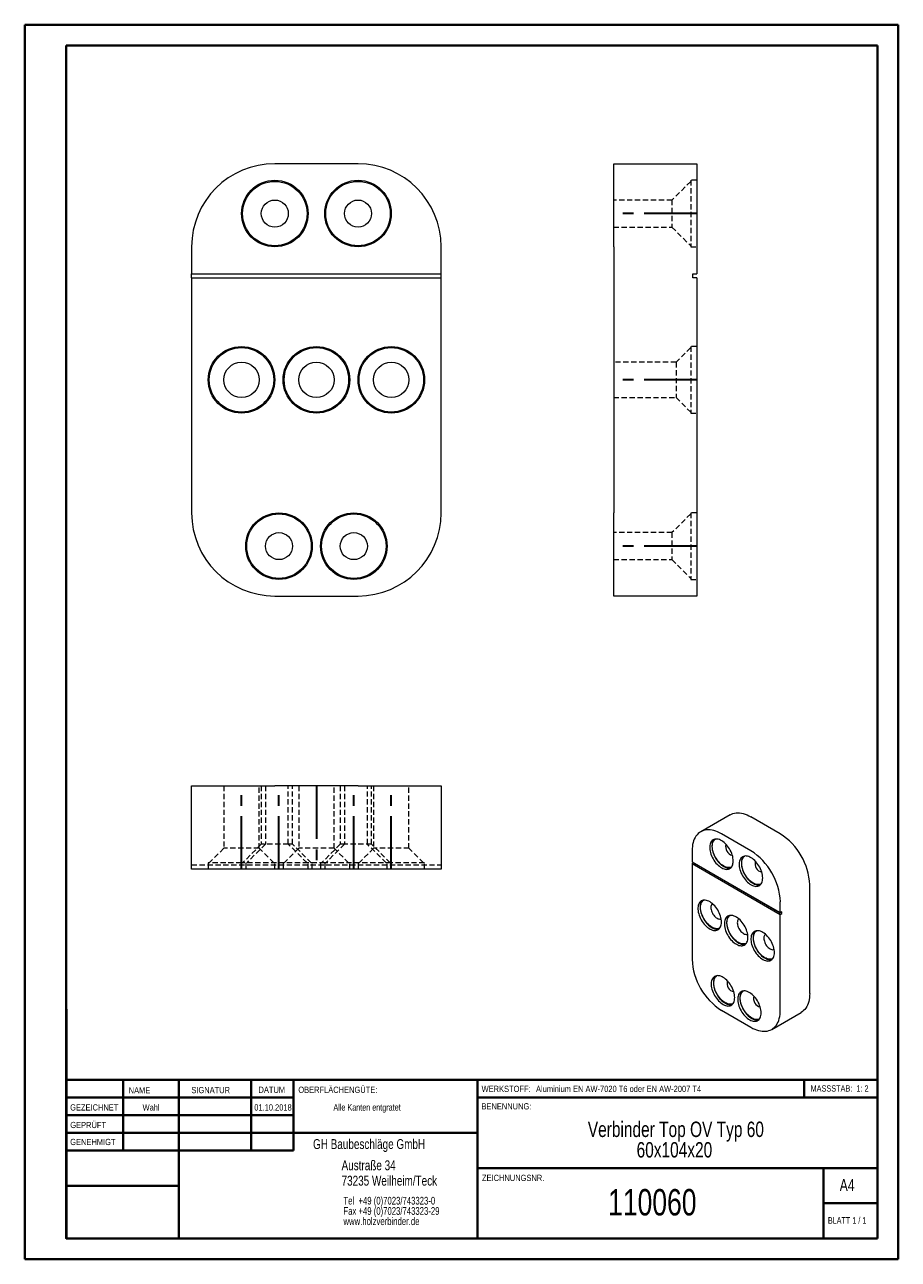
# Model space of a CAD drawing. Header units: millimetres. Extents: x 0 to 210, y 0 to 297.
import ezdxf

# ---------------------------------------------------------------- set-up
doc = ezdxf.new("R2010")
doc.units = ezdxf.units.MM
doc.linetypes.add('CENTERX2', pattern=[20.32, 12.7, -2.54, 2.54, -2.54])
doc.linetypes.add('HIDDEN', pattern=[1.905, 1.27, -0.635])
doc.layers.add('FORMAT', color=7, linetype='Continuous')
doc.styles.add('SLDTEXTSTYLE0', font='TXT', dxfattribs={"width": 0.75})
doc.styles.add('SLDTEXTSTYLE1', font='TXT', dxfattribs={"width": 0.681818})
doc.styles.add('SLDTEXTSTYLE2', font='TXT', dxfattribs={"width": 0.7})

# ---------------------------------------------------------------- blocks, each defined once
blk = doc.blocks.new('SW_NOTE_0')
at = {"color": 0, "linetype": 'Continuous', "lineweight": 0, "char_height": 1.8521, "attachment_point": 1, "style": 'SLDTEXTSTYLE0'}
for s, insert in [('Tel  +49 (0)7023/743323-0', (0, 2.39)), ('Fax +49 (0)7023/743323-29', (0, -0.08)), ('www.holzverbinder.de', (0, -2.55))]:
    blk.add_mtext(s, dxfattribs=dict(at, insert=insert))
blk = doc.blocks.new('SW_NOTE_1')
at = {"color": 0, "linetype": 'Continuous', "lineweight": 0, "attachment_point": 2, "style": 'SLDTEXTSTYLE0'}
for s, insert, char_height in [('Verbinder Top OV Typ 60', (29.34, 4.77), 3.7042), ('60x104x20', (28.99, -0.16), 3.704)]:
    blk.add_mtext(s, dxfattribs=dict(at, insert=insert, char_height=char_height))

msp = doc.modelspace()

# ---------------------------------------------------------------- linework, layer by layer
at = {"color": 7, "linetype": 'Continuous', "lineweight": 40}
for p, q in [((0.08, 0.21), (0.08, 297.21)), ((0.08, 297.21), (210.08, 297.21)), ((210.08, 0.21), (210.08, 297.21)), ((210.08, 292.21), (210.08, 297.21)), ((10.08, 292.21), (205.08, 292.21)), ((10.08, 5.21), (10.08, 292.21)), ((205.08, 5.21), (205.08, 292.21)), ((10.11, 60.37), (10.11, 5.12)), ((205.08, 43.37), (10.11, 43.37)), ((23.71, 43.37), (23.71, 26.37)), ((37.1, 43.37), (37.1, 5.12)), ((54.51, 43.37), (54.51, 26.38)), ((64.71, 26.39), (64.71, 43.37)), ((108.91, 43.37), (108.91, 5.12)), ((187.47, 39.12), (187.47, 43.37)), ((64.71, 39.1), (10.11, 39.1)), ((205.08, 39.12), (108.91, 39.12)), ((64.71, 34.87), (10.11, 34.87)), ((108.91, 30.62), (10.11, 30.62)), ((64.71, 26.39), (10.11, 26.37)), ((108.91, 22.12), (205.08, 22.12)), ((192.08, 5.21), (192.08, 22.21)), ((37.1, 17.87), (10.11, 17.87)), ((10.11, 13.71), (10.08, 13.71)), ((205.08, 13.71), (192.08, 13.71)), ((10.11, 9.46), (10.08, 9.46)), ((10.08, 5.21), (205.08, 5.21)), ((205.08, 5.21), (180.99, 5.21)), ((0.08, 0.21), (210.08, 0.21))]:
    msp.add_line(p, q, dxfattribs=at)
at = {"color": 7, "linetype": 'Continuous', "lineweight": 15}
for p, q in [((80.2, 263.78), (60.2, 263.78)), ((141.67, 243.78), (141.67, 263.78)), ((141.67, 263.78), (161.67, 263.78)), ((161.67, 263.78), (161.67, 243.78)), ((40.2, 243.78), (40.2, 237.28)), ((100.2, 237.28), (100.2, 243.78)), ((141.67, 243.78), (141.67, 179.78)), ((161.67, 243.78), (161.67, 237.28)), ((40.2, 237.28), (100.2, 237.28)), ((40.2, 236.28), (40.2, 237.28)), ((40.2, 236.28), (100.2, 236.28)), ((40.2, 236.28), (40.2, 179.78)), ((100.2, 236.28), (100.2, 237.28)), ((100.2, 179.78), (100.2, 236.28)), ((160.67, 237.28), (161.67, 237.28)), ((160.67, 236.28), (160.67, 237.28)), ((161.67, 236.28), (160.67, 236.28)), ((161.67, 236.28), (161.67, 179.78)), ((141.67, 159.78), (141.67, 179.78)), ((161.67, 179.78), (161.67, 159.78)), ((60.2, 159.78), (80.2, 159.78)), ((161.67, 159.78), (141.67, 159.78)), ((40.2, 94.09), (40.2, 114.09)), ((40.2, 114.09), (60.2, 114.09)), ((80.2, 114.09), (60.2, 114.09)), ((80.2, 114.09), (100.2, 114.09)), ((100.2, 114.09), (100.2, 94.09)), ((169.65, 107.14), (162.58, 103.06)), ((181.72, 102.57), (174.65, 106.65)), ((174.65, 98.48), (167.58, 102.57)), ((160.5, 98.48), (160.5, 95.83)), ((160.5, 95.83), (181.72, 83.58)), ((160.5, 95.42), (160.86, 95.62)), ((160.5, 95.42), (181.72, 83.17)), ((160.5, 95.42), (160.5, 72.35)), ((160.86, 95.62), (182.07, 83.38)), ((160.86, 95.62), (160.86, 95.62)), ((60.2, 94.09), (40.2, 94.09)), ((80.2, 94.09), (60.2, 94.09)), ((100.2, 94.09), (80.2, 94.09)), ((188.79, 64.19), (188.79, 90.32)), ((181.72, 83.58), (181.72, 86.24)), ((182.07, 83.79), (181.72, 83.58)), ((181.72, 83.17), (182.07, 83.38)), ((181.72, 60.11), (181.72, 83.17)), ((182.07, 83.38), (182.07, 83.79)), ((167.58, 60.11), (174.65, 56.02)), ((179.65, 55.53), (186.72, 59.61))]:
    msp.add_line(p, q, dxfattribs=at)
at = {"color": 7, "linetype": 'HIDDEN', "lineweight": 0}
for p, q in [((160.17, 259.53), (155.67, 255.03)), ((160.17, 259.78), (160.17, 243.78)), ((161.67, 259.78), (160.17, 259.78)), ((155.67, 255.03), (141.67, 255.03)), ((155.67, 255.03), (155.67, 248.53)), ((141.67, 248.53), (155.67, 248.53)), ((155.67, 248.53), (160.17, 244.03)), ((160.17, 243.78), (161.67, 243.78)), ((160.17, 219.53), (156.67, 216.03)), ((160.17, 219.78), (160.17, 203.78)), ((161.67, 219.78), (160.17, 219.78)), ((156.67, 216.03), (141.67, 216.03)), ((156.67, 216.03), (156.67, 207.53)), ((141.67, 207.53), (156.67, 207.53)), ((156.67, 207.53), (160.17, 204.03)), ((160.17, 203.78), (161.67, 203.78)), ((160.17, 179.53), (155.67, 175.03)), ((160.17, 179.78), (160.17, 163.78)), ((161.67, 179.78), (160.17, 179.78)), ((155.67, 175.03), (141.67, 175.03)), ((155.67, 175.03), (155.67, 168.53)), ((141.67, 168.53), (155.67, 168.53)), ((155.67, 168.53), (160.17, 164.03)), ((160.17, 163.78), (161.67, 163.78)), ((47.95, 114.09), (47.95, 99.09)), ((56.45, 99.09), (56.45, 114.09)), ((56.95, 114.09), (56.95, 100.09)), ((57.95, 114.09), (57.95, 100.09)), ((63.45, 100.09), (63.45, 114.09)), ((64.45, 100.09), (64.45, 114.09)), ((65.95, 114.09), (65.95, 99.09)), ((74.45, 99.09), (74.45, 114.09)), ((75.95, 114.09), (75.95, 100.09)), ((76.95, 114.09), (76.95, 100.09)), ((82.45, 100.09), (82.45, 114.09)), ((83.45, 100.09), (83.45, 114.09)), ((83.95, 114.09), (83.95, 99.09)), ((92.45, 99.09), (92.45, 114.09)), ((47.95, 99.09), (44.45, 95.59)), ((56.45, 99.09), (47.95, 99.09)), ((56.95, 100.09), (52.45, 95.59)), ((57.95, 100.09), (53.45, 95.59)), ((59.95, 95.59), (56.45, 99.09)), ((63.45, 100.09), (56.95, 100.09)), ((65.95, 99.09), (62.45, 95.59)), ((64.45, 100.09), (63.45, 100.09)), ((67.95, 95.59), (63.45, 100.09)), ((68.95, 95.59), (64.45, 100.09)), ((74.45, 99.09), (65.95, 99.09)), ((75.95, 100.09), (71.45, 95.59)), ((76.95, 100.09), (72.45, 95.59)), ((77.95, 95.59), (74.45, 99.09)), ((76.95, 100.09), (75.95, 100.09)), ((83.45, 100.09), (76.95, 100.09)), ((83.95, 99.09), (80.45, 95.59)), ((86.95, 95.59), (82.45, 100.09)), ((87.95, 95.59), (83.45, 100.09)), ((92.45, 99.09), (83.95, 99.09)), ((95.95, 95.59), (92.45, 99.09)), ((40.2, 95.09), (100.2, 95.09)), ((52.2, 95.59), (44.2, 95.59)), ((44.2, 95.59), (44.2, 94.09)), ((68.2, 95.59), (52.2, 95.59)), ((52.2, 95.59), (52.2, 94.09)), ((53.2, 95.59), (53.2, 94.09)), ((60.2, 94.09), (60.2, 95.59)), ((62.2, 95.59), (62.2, 94.09)), ((72.2, 95.59), (68.2, 95.59)), ((68.2, 94.09), (68.2, 95.59)), ((69.2, 94.09), (69.2, 95.59)), ((71.2, 95.59), (71.2, 94.09)), ((88.2, 95.59), (72.2, 95.59)), ((72.2, 95.59), (72.2, 94.09)), ((78.2, 94.09), (78.2, 95.59)), ((80.2, 95.59), (80.2, 94.09)), ((87.2, 94.09), (87.2, 95.59)), ((96.2, 95.59), (88.2, 95.59)), ((88.2, 94.09), (88.2, 95.59)), ((96.2, 94.09), (96.2, 95.59))]:
    msp.add_line(p, q, dxfattribs=at)
at = {"color": 7, "linetype": 'Continuous', "lineweight": 0}
for p, q in [((64.71, 39.12), (10.11, 39.12)), ((23.71, 5.21), (23.71, 5.12)), ((54.51, 5.21), (54.51, 5.12))]:
    msp.add_line(p, q, dxfattribs=at)
at = {"color": 7, "linetype": 'Continuous', "lineweight": 15, "flags": 128}
for points in [[(169.65, 107.14), (169.98, 107.31), (170.34, 107.45), (170.72, 107.54), (171.11, 107.6), (171.52, 107.61), (171.94, 107.59), (172.37, 107.53), (172.82, 107.43), (173.27, 107.29), (173.72, 107.11), (174.18, 106.9), (174.65, 106.65)], [(167.58, 102.57), (167.11, 102.82), (166.65, 103.03), (166.2, 103.21), (165.75, 103.34), (165.3, 103.44), (164.87, 103.51), (164.45, 103.53), (164.04, 103.51), (163.65, 103.46), (163.27, 103.36), (162.91, 103.23), (162.58, 103.06), (162.26, 102.85), (161.97, 102.61), (161.7, 102.33), (161.45, 102.02), (161.23, 101.67), (161.04, 101.3), (160.88, 100.89), (160.75, 100.46), (160.64, 100), (160.57, 99.51), (160.52, 99.01), (160.5, 98.48)], [(170.4, 96.03), (170.39, 96.38), (170.34, 96.74), (170.27, 97.1), (170.17, 97.48), (170.04, 97.85), (169.88, 98.23), (169.7, 98.6), (169.5, 98.95), (169.27, 99.3), (169.03, 99.63), (168.77, 99.93), (168.5, 100.22), (168.23, 100.47), (167.94, 100.7), (167.65, 100.89), (167.36, 101.05), (167.07, 101.17), (166.79, 101.26), (166.51, 101.31), (166.25, 101.32), (166, 101.29), (165.76, 101.22), (165.55, 101.12), (165.36, 100.97), (165.19, 100.8), (165.05, 100.59), (164.93, 100.35), (164.84, 100.08), (164.78, 99.78), (164.75, 99.47), (164.75, 99.13), (164.78, 98.78), (164.84, 98.41), (164.93, 98.04), (165.05, 97.67), (165.19, 97.29), (165.36, 96.92), (165.55, 96.56), (165.76, 96.2), (166, 95.87), (166.25, 95.55), (166.51, 95.26), (166.79, 94.99), (167.07, 94.75), (167.36, 94.54), (167.65, 94.36), (167.94, 94.22), (168.23, 94.11), (168.5, 94.05), (168.77, 94.02), (169.03, 94.03), (169.27, 94.07), (169.5, 94.16), (169.7, 94.28), (169.88, 94.44), (170.04, 94.64), (170.17, 94.86), (170.27, 95.12), (170.34, 95.4), (170.39, 95.71), (170.4, 96.03)], [(165.86, 101.25), (165.72, 101.1), (165.58, 100.89), (165.46, 100.65), (165.37, 100.38), (165.31, 100.09), (165.28, 99.77), (165.28, 99.44), (165.31, 99.08), (165.37, 98.72), (165.46, 98.35), (165.58, 97.97), (165.72, 97.6), (165.89, 97.23), (166.08, 96.86), (166.29, 96.51), (166.53, 96.17), (166.78, 95.86), (167.04, 95.56), (167.32, 95.29), (167.6, 95.05), (167.89, 94.84), (168.18, 94.67), (168.47, 94.52), (168.76, 94.42), (169.04, 94.35), (169.31, 94.32), (169.56, 94.33), (169.8, 94.38), (169.82, 94.39)], [(170.01, 94.6), (169.94, 94.56), (169.72, 94.48), (169.48, 94.44), (169.22, 94.44), (168.95, 94.47), (168.68, 94.55), (168.39, 94.66), (168.11, 94.81), (167.82, 94.99), (167.54, 95.21), (167.26, 95.45), (166.99, 95.73), (166.74, 96.02), (166.5, 96.34), (166.27, 96.68), (166.07, 97.03), (165.89, 97.39), (165.73, 97.76), (165.6, 98.13), (165.5, 98.5), (165.43, 98.86), (165.38, 99.22), (165.37, 99.55), (165.38, 99.88), (165.43, 100.18), (165.5, 100.46), (165.6, 100.7), (165.73, 100.92), (165.89, 101.11), (166.07, 101.27), (166.14, 101.31)], [(177.48, 91.95), (177.46, 92.3), (177.42, 92.65), (177.34, 93.02), (177.24, 93.4), (177.11, 93.77), (176.95, 94.15), (176.77, 94.51), (176.57, 94.87), (176.34, 95.22), (176.1, 95.54), (175.85, 95.85), (175.58, 96.13), (175.3, 96.39), (175.01, 96.61), (174.72, 96.81), (174.43, 96.97), (174.14, 97.09), (173.86, 97.18), (173.58, 97.23), (173.32, 97.24), (173.07, 97.21), (172.83, 97.14), (172.62, 97.03), (172.43, 96.89), (172.26, 96.72), (172.12, 96.51), (172, 96.26), (171.91, 96), (171.85, 95.7), (171.82, 95.38), (171.82, 95.05), (171.85, 94.7), (171.91, 94.33), (172, 93.96), (172.12, 93.59), (172.26, 93.21), (172.43, 92.84), (172.62, 92.47), (172.83, 92.12), (173.07, 91.79), (173.32, 91.47), (173.58, 91.17), (173.86, 90.91), (174.14, 90.66), (174.43, 90.45), (174.72, 90.28), (175.01, 90.14), (175.3, 90.03), (175.58, 89.96), (175.85, 89.93), (176.1, 89.94), (176.34, 89.99), (176.57, 90.08), (176.77, 90.2), (176.95, 90.36), (177.11, 90.56), (177.24, 90.78), (177.34, 91.04), (177.42, 91.32), (177.46, 91.62), (177.48, 91.95)], [(172.93, 97.17), (172.79, 97.02), (172.65, 96.81), (172.53, 96.57), (172.44, 96.3), (172.38, 96.01), (172.35, 95.69), (172.35, 95.35), (172.38, 95), (172.44, 94.64), (172.53, 94.27), (172.65, 93.89), (172.79, 93.52), (172.96, 93.14), (173.15, 92.78), (173.37, 92.43), (173.6, 92.09), (173.85, 91.78), (174.11, 91.48), (174.39, 91.21), (174.67, 90.97), (174.96, 90.76), (175.25, 90.58), (175.54, 90.44), (175.83, 90.34), (176.11, 90.27), (176.38, 90.24), (176.63, 90.25), (176.87, 90.3), (176.89, 90.3)], [(177.08, 90.52), (177.01, 90.48), (176.79, 90.4), (176.55, 90.36), (176.29, 90.36), (176.02, 90.39), (175.75, 90.47), (175.46, 90.58), (175.18, 90.73), (174.89, 90.91), (174.61, 91.12), (174.33, 91.37), (174.06, 91.64), (173.81, 91.94), (173.57, 92.26), (173.34, 92.6), (173.14, 92.95), (172.96, 93.31), (172.8, 93.68), (172.67, 94.05), (172.57, 94.42), (172.5, 94.78), (172.45, 95.13), (172.44, 95.47), (172.45, 95.79), (172.5, 96.1), (172.57, 96.37), (172.67, 96.62), (172.8, 96.84), (172.96, 97.03), (173.14, 97.18), (173.21, 97.23)], [(167.58, 81.34), (167.56, 81.68), (167.52, 82.04), (167.44, 82.41), (167.34, 82.78), (167.21, 83.16), (167.05, 83.53), (166.87, 83.9), (166.67, 84.26), (166.44, 84.6), (166.2, 84.93), (165.95, 85.23), (165.68, 85.52), (165.4, 85.77), (165.11, 86), (164.82, 86.19), (164.53, 86.35), (164.24, 86.47), (163.96, 86.56), (163.68, 86.61), (163.42, 86.62), (163.17, 86.59), (162.94, 86.52), (162.72, 86.42), (162.53, 86.28), (162.36, 86.1), (162.22, 85.89), (162.1, 85.65), (162.01, 85.38), (161.95, 85.08), (161.92, 84.77), (161.92, 84.43), (161.95, 84.08), (162.01, 83.72), (162.1, 83.34), (162.22, 82.97), (162.36, 82.59), (162.53, 82.22), (162.72, 81.86), (162.94, 81.51), (163.17, 81.17), (163.42, 80.85), (163.68, 80.56), (163.96, 80.29), (164.24, 80.05), (164.53, 79.84), (164.82, 79.66), (165.11, 79.52), (165.4, 79.41), (165.68, 79.35), (165.95, 79.32), (166.2, 79.33), (166.44, 79.38), (166.67, 79.46), (166.87, 79.59), (167.05, 79.75), (167.21, 79.94), (167.34, 80.16), (167.44, 80.42), (167.52, 80.7), (167.56, 81.01), (167.58, 81.34)], [(163.03, 86.56), (162.89, 86.41), (162.75, 86.2), (162.63, 85.95), (162.54, 85.69), (162.48, 85.39), (162.45, 85.07), (162.45, 84.74), (162.48, 84.39), (162.54, 84.02), (162.63, 83.65), (162.75, 83.28), (162.89, 82.9), (163.06, 82.53), (163.25, 82.16), (163.47, 81.81), (163.7, 81.48), (163.95, 81.16), (164.21, 80.86), (164.49, 80.6), (164.77, 80.35), (165.06, 80.14), (165.35, 79.97), (165.64, 79.83), (165.93, 79.72), (166.21, 79.65), (166.48, 79.62), (166.73, 79.63), (166.98, 79.68), (166.99, 79.69)], [(167.18, 79.9), (167.11, 79.87), (166.89, 79.79), (166.65, 79.74), (166.39, 79.74), (166.12, 79.78), (165.85, 79.85), (165.56, 79.96), (165.28, 80.11), (164.99, 80.29), (164.71, 80.51), (164.43, 80.75), (164.16, 81.03), (163.91, 81.33), (163.67, 81.64), (163.44, 81.98), (163.24, 82.33), (163.06, 82.69), (162.9, 83.06), (162.77, 83.43), (162.67, 83.8), (162.6, 84.16), (162.55, 84.52), (162.54, 84.86), (162.55, 85.18), (162.6, 85.48), (162.67, 85.76), (162.77, 86.01), (162.9, 86.23), (163.06, 86.41), (163.24, 86.57), (163.31, 86.61)], [(165.38, 85.78), (165.38, 85.78), (165.25, 85.66), (165.15, 85.5), (165.07, 85.31), (165.03, 85.09), (165.01, 84.86), (165.03, 84.6), (165.07, 84.33), (165.15, 84.06), (165.25, 83.78), (165.38, 83.51), (165.53, 83.25), (165.7, 83), (165.89, 82.77), (166.09, 82.57), (166.3, 82.4), (166.52, 82.25), (166.73, 82.15), (166.94, 82.08), (167.14, 82.05), (167.33, 82.06), (167.5, 82.11), (167.5, 82.11)], [(173.94, 77.66), (173.92, 78.01), (173.88, 78.36), (173.81, 78.73), (173.7, 79.11), (173.57, 79.48), (173.42, 79.86), (173.24, 80.22), (173.03, 80.58), (172.81, 80.93), (172.57, 81.25), (172.31, 81.56), (172.04, 81.84), (171.76, 82.1), (171.47, 82.32), (171.18, 82.52), (170.89, 82.68), (170.6, 82.8), (170.32, 82.89), (170.05, 82.94), (169.78, 82.95), (169.53, 82.92), (169.3, 82.85), (169.09, 82.74), (168.89, 82.6), (168.72, 82.43), (168.58, 82.22), (168.46, 81.97), (168.38, 81.71), (168.32, 81.41), (168.29, 81.09), (168.29, 80.76), (168.32, 80.41), (168.38, 80.04), (168.46, 79.67), (168.58, 79.3), (168.72, 78.92), (168.89, 78.55), (169.09, 78.18), (169.3, 77.83), (169.53, 77.5), (169.78, 77.18), (170.05, 76.88), (170.32, 76.62), (170.6, 76.37), (170.89, 76.16), (171.18, 75.99), (171.47, 75.85), (171.76, 75.74), (172.04, 75.67), (172.31, 75.64), (172.57, 75.65), (172.81, 75.7), (173.03, 75.79), (173.24, 75.91), (173.42, 76.07), (173.57, 76.27), (173.7, 76.49), (173.81, 76.75), (173.88, 77.03), (173.92, 77.33), (173.94, 77.66)], [(169.39, 82.88), (169.25, 82.73), (169.11, 82.52), (168.99, 82.28), (168.91, 82.01), (168.85, 81.72), (168.82, 81.4), (168.82, 81.06), (168.85, 80.71), (168.91, 80.35), (168.99, 79.98), (169.11, 79.6), (169.25, 79.23), (169.42, 78.85), (169.62, 78.49), (169.83, 78.14), (170.06, 77.8), (170.31, 77.49), (170.58, 77.19), (170.85, 76.92), (171.13, 76.68), (171.42, 76.47), (171.71, 76.29), (172, 76.15), (172.29, 76.05), (172.57, 75.98), (172.84, 75.95), (173.1, 75.96), (173.34, 76.01), (173.36, 76.01)], [(173.55, 76.23), (173.47, 76.19), (173.25, 76.11), (173.01, 76.07), (172.76, 76.07), (172.49, 76.1), (172.21, 76.18), (171.93, 76.29), (171.64, 76.44), (171.36, 76.62), (171.07, 76.84), (170.79, 77.08), (170.53, 77.35), (170.27, 77.65), (170.03, 77.97), (169.81, 78.31), (169.61, 78.66), (169.42, 79.02), (169.27, 79.39), (169.14, 79.76), (169.04, 80.13), (168.96, 80.49), (168.92, 80.84), (168.9, 81.18), (168.92, 81.51), (168.96, 81.81), (169.04, 82.08), (169.14, 82.33), (169.27, 82.55), (169.42, 82.74), (169.61, 82.89), (169.67, 82.94)], [(171.75, 82.11), (171.74, 82.11), (171.61, 81.98), (171.51, 81.83), (171.44, 81.64), (171.39, 81.42), (171.38, 81.18), (171.39, 80.93), (171.44, 80.66), (171.51, 80.38), (171.61, 80.11), (171.74, 79.83), (171.89, 79.57), (172.07, 79.32), (172.25, 79.1), (172.46, 78.9), (172.67, 78.72), (172.88, 78.58), (173.09, 78.47), (173.3, 78.41), (173.5, 78.38), (173.69, 78.39), (173.86, 78.44), (173.87, 78.44)], [(180.3, 73.99), (180.29, 74.33), (180.24, 74.69), (180.17, 75.06), (180.07, 75.43), (179.94, 75.81), (179.78, 76.18), (179.6, 76.55), (179.4, 76.91), (179.17, 77.25), (178.93, 77.58), (178.67, 77.89), (178.4, 78.17), (178.12, 78.42), (177.84, 78.65), (177.55, 78.84), (177.26, 79), (176.97, 79.13), (176.68, 79.21), (176.41, 79.26), (176.15, 79.27), (175.9, 79.24), (175.66, 79.18), (175.45, 79.07), (175.26, 78.93), (175.09, 78.75), (174.95, 78.54), (174.83, 78.3), (174.74, 78.03), (174.68, 77.74), (174.65, 77.42), (174.65, 77.08), (174.68, 76.73), (174.74, 76.37), (174.83, 76), (174.95, 75.62), (175.09, 75.25), (175.26, 74.87), (175.45, 74.51), (175.66, 74.16), (175.9, 73.82), (176.15, 73.51), (176.41, 73.21), (176.68, 72.94), (176.97, 72.7), (177.26, 72.49), (177.55, 72.31), (177.84, 72.17), (178.12, 72.07), (178.4, 72), (178.67, 71.97), (178.93, 71.98), (179.17, 72.03), (179.4, 72.12), (179.6, 72.24), (179.78, 72.4), (179.94, 72.59), (180.07, 72.82), (180.17, 73.07), (180.24, 73.35), (180.29, 73.66), (180.3, 73.99)], [(175.76, 79.21), (175.62, 79.06), (175.48, 78.85), (175.36, 78.61), (175.27, 78.34), (175.21, 78.04), (175.18, 77.73), (175.18, 77.39), (175.21, 77.04), (175.27, 76.67), (175.36, 76.3), (175.48, 75.93), (175.62, 75.55), (175.79, 75.18), (175.98, 74.82), (176.19, 74.47), (176.43, 74.13), (176.68, 73.81), (176.94, 73.52), (177.21, 73.25), (177.5, 73.01), (177.79, 72.8), (178.08, 72.62), (178.37, 72.48), (178.66, 72.37), (178.93, 72.31), (179.2, 72.28), (179.46, 72.29), (179.7, 72.33), (179.72, 72.34)], [(179.91, 72.55), (179.84, 72.52), (179.62, 72.44), (179.38, 72.4), (179.12, 72.39), (178.85, 72.43), (178.58, 72.5), (178.29, 72.62), (178.01, 72.76), (177.72, 72.95), (177.44, 73.16), (177.16, 73.41), (176.89, 73.68), (176.64, 73.98), (176.39, 74.3), (176.17, 74.63), (175.97, 74.99), (175.79, 75.35), (175.63, 75.72), (175.5, 76.09), (175.4, 76.45), (175.33, 76.82), (175.28, 77.17), (175.27, 77.51), (175.28, 77.83), (175.33, 78.13), (175.4, 78.41), (175.5, 78.66), (175.63, 78.88), (175.79, 79.07), (175.97, 79.22), (176.04, 79.26)], [(178.11, 78.44), (178.11, 78.43), (177.98, 78.31), (177.88, 78.15), (177.8, 77.96), (177.76, 77.75), (177.74, 77.51), (177.76, 77.25), (177.8, 76.99), (177.88, 76.71), (177.98, 76.43), (178.11, 76.16), (178.26, 75.9), (178.43, 75.65), (178.62, 75.42), (178.82, 75.22), (179.03, 75.05), (179.24, 74.91), (179.46, 74.8), (179.67, 74.73), (179.87, 74.7), (180.06, 74.71), (180.23, 74.76), (180.23, 74.76)], [(170.76, 63.17), (170.74, 63.51), (170.7, 63.87), (170.62, 64.24), (170.52, 64.61), (170.39, 64.99), (170.23, 65.36), (170.05, 65.73), (169.85, 66.09), (169.63, 66.43), (169.39, 66.76), (169.13, 67.07), (168.86, 67.35), (168.58, 67.6), (168.29, 67.83), (168, 68.02), (167.71, 68.18), (167.42, 68.31), (167.14, 68.39), (166.86, 68.44), (166.6, 68.45), (166.35, 68.42), (166.12, 68.36), (165.9, 68.25), (165.71, 68.11), (165.54, 67.93), (165.4, 67.72), (165.28, 67.48), (165.19, 67.21), (165.13, 66.92), (165.1, 66.6), (165.1, 66.26), (165.13, 65.91), (165.19, 65.55), (165.28, 65.18), (165.4, 64.8), (165.54, 64.43), (165.71, 64.05), (165.9, 63.69), (166.12, 63.34), (166.35, 63), (166.6, 62.69), (166.86, 62.39), (167.14, 62.12), (167.42, 61.88), (167.71, 61.67), (168, 61.49), (168.29, 61.35), (168.58, 61.25), (168.86, 61.18), (169.13, 61.15), (169.39, 61.16), (169.63, 61.21), (169.85, 61.29), (170.05, 61.42), (170.23, 61.58), (170.39, 61.77), (170.52, 62), (170.62, 62.25), (170.7, 62.53), (170.74, 62.84), (170.76, 63.17)], [(166.21, 68.39), (166.07, 68.24), (165.93, 68.03), (165.81, 67.79), (165.72, 67.52), (165.66, 67.22), (165.63, 66.91), (165.63, 66.57), (165.66, 66.22), (165.72, 65.85), (165.81, 65.48), (165.93, 65.11), (166.07, 64.73), (166.24, 64.36), (166.43, 64), (166.65, 63.65), (166.88, 63.31), (167.13, 62.99), (167.39, 62.7), (167.67, 62.43), (167.95, 62.19), (168.24, 61.98), (168.53, 61.8), (168.82, 61.66), (169.11, 61.55), (169.39, 61.49), (169.66, 61.46), (169.92, 61.47), (170.16, 61.51), (170.18, 61.52)], [(170.36, 61.73), (170.29, 61.7), (170.07, 61.62), (169.83, 61.58), (169.57, 61.57), (169.31, 61.61), (169.03, 61.68), (168.75, 61.8), (168.46, 61.94), (168.17, 62.13), (167.89, 62.34), (167.61, 62.59), (167.35, 62.86), (167.09, 63.16), (166.85, 63.48), (166.63, 63.81), (166.42, 64.17), (166.24, 64.53), (166.09, 64.9), (165.96, 65.27), (165.85, 65.63), (165.78, 66), (165.73, 66.35), (165.72, 66.69), (165.73, 67.01), (165.78, 67.31), (165.85, 67.59), (165.96, 67.84), (166.09, 68.06), (166.24, 68.25), (166.42, 68.4), (166.49, 68.44)], [(177.12, 59.49), (177.11, 59.84), (177.06, 60.2), (176.99, 60.57), (176.88, 60.94), (176.75, 61.31), (176.6, 61.69), (176.42, 62.06), (176.21, 62.42), (175.99, 62.76), (175.75, 63.09), (175.49, 63.39), (175.22, 63.68), (174.94, 63.93), (174.66, 64.16), (174.37, 64.35), (174.07, 64.51), (173.79, 64.63), (173.5, 64.72), (173.23, 64.77), (172.96, 64.78), (172.71, 64.75), (172.48, 64.68), (172.27, 64.58), (172.08, 64.43), (171.91, 64.26), (171.76, 64.05), (171.65, 63.81), (171.56, 63.54), (171.5, 63.24), (171.47, 62.93), (171.47, 62.59), (171.5, 62.24), (171.56, 61.87), (171.65, 61.5), (171.76, 61.13), (171.91, 60.75), (172.08, 60.38), (172.27, 60.02), (172.48, 59.67), (172.71, 59.33), (172.96, 59.01), (173.23, 58.72), (173.5, 58.45), (173.79, 58.21), (174.07, 58), (174.37, 57.82), (174.66, 57.68), (174.94, 57.57), (175.22, 57.51), (175.49, 57.48), (175.75, 57.49), (175.99, 57.53), (176.21, 57.62), (176.42, 57.74), (176.6, 57.9), (176.75, 58.1), (176.88, 58.32), (176.99, 58.58), (177.06, 58.86), (177.11, 59.17), (177.12, 59.49)], [(172.58, 64.71), (172.44, 64.56), (172.29, 64.35), (172.18, 64.11), (172.09, 63.84), (172.03, 63.55), (172, 63.23), (172, 62.9), (172.03, 62.54), (172.09, 62.18), (172.18, 61.81), (172.29, 61.43), (172.44, 61.06), (172.61, 60.69), (172.8, 60.32), (173.01, 59.97), (173.24, 59.64), (173.49, 59.32), (173.76, 59.02), (174.03, 58.75), (174.32, 58.51), (174.61, 58.3), (174.9, 58.13), (175.19, 57.98), (175.47, 57.88), (175.75, 57.81), (176.02, 57.78), (176.28, 57.79), (176.52, 57.84), (176.54, 57.85)], [(176.73, 58.06), (176.66, 58.02), (176.43, 57.94), (176.19, 57.9), (175.94, 57.9), (175.67, 57.94), (175.39, 58.01), (175.11, 58.12), (174.82, 58.27), (174.54, 58.45), (174.25, 58.67), (173.98, 58.91), (173.71, 59.19), (173.45, 59.48), (173.21, 59.8), (172.99, 60.14), (172.79, 60.49), (172.61, 60.85), (172.45, 61.22), (172.32, 61.59), (172.22, 61.96), (172.14, 62.32), (172.1, 62.68), (172.08, 63.02), (172.1, 63.34), (172.14, 63.64), (172.22, 63.92), (172.32, 64.17), (172.45, 64.39), (172.61, 64.57), (172.79, 64.73), (172.85, 64.77)], [(188.79, 64.19), (188.77, 63.66), (188.73, 63.16), (188.65, 62.67), (188.55, 62.22), (188.41, 61.78), (188.25, 61.38), (188.06, 61), (187.84, 60.65), (187.6, 60.34), (187.33, 60.06), (187.03, 59.82), (186.72, 59.61), (186.72, 59.61)], [(174.65, 56.02), (175.11, 55.77), (175.57, 55.56), (176.03, 55.38), (176.48, 55.25), (176.92, 55.15), (177.35, 55.08), (177.77, 55.06), (178.18, 55.08), (178.58, 55.13), (178.95, 55.23), (179.31, 55.36), (179.65, 55.53), (179.96, 55.74), (180.26, 55.98), (180.53, 56.26), (180.77, 56.57), (180.99, 56.92), (181.18, 57.29), (181.34, 57.7), (181.48, 58.13), (181.58, 58.59), (181.66, 59.08), (181.7, 59.58), (181.72, 60.11)]]:
    msp.add_lwpolyline(points, dxfattribs=at)
at = {"color": 7, "linetype": 'Continuous', "lineweight": 15}
for centre, radius in [((60.2, 251.78), 8), ((60.2, 251.78), 7.75), ((80.2, 251.78), 8), ((80.2, 251.78), 7.75), ((60.2, 251.78), 3.25), ((80.2, 251.78), 3.25), ((52.2, 211.78), 8), ((52.2, 211.78), 7.75), ((70.2, 211.78), 8), ((70.2, 211.78), 7.75), ((88.2, 211.78), 8), ((88.2, 211.78), 7.75), ((52.2, 211.78), 4.25), ((70.2, 211.78), 4.25), ((88.2, 211.78), 4.25), ((61.2, 171.78), 8), ((61.2, 171.78), 7.75), ((79.2, 171.78), 8), ((79.2, 171.78), 7.75), ((61.2, 171.78), 3.25), ((79.2, 171.78), 3.25)]:
    msp.add_circle(centre, radius, dxfattribs=at)
for centre, radius, start, end in [((60.2, 243.78), 20, 90, 180), ((80.2, 243.78), 20, 0, 90), ((60.2, 179.78), 20, 180, 270), ((80.2, 179.78), 20, 270, 0), ((173.44, 89.62), 15.37, 2.6055, 57.3945), ((170.67, 99.45), 2.1, 163.3021, 256.6926), ((166.37, 85.54), 15.37, 2.6055, 57.3945), ((177.74, 95.37), 2.1, 163.3021, 256.6926), ((175.86, 73.05), 15.37, 182.6055, 237.3945), ((171.03, 66.59), 2.1, 163.3021, 256.6926), ((177.39, 62.92), 2.1, 163.3021, 256.6926)]:
    msp.add_arc(centre, radius, start, end, dxfattribs=at)
at = {"layer": 'FORMAT', "linetype": 'CENTERX2', "lineweight": 30}
for p, q in [((161.67, 251.78), (141.67, 251.78)), ((161.67, 211.78), (141.67, 211.78)), ((161.67, 171.78), (141.67, 171.78)), ((52.2, 94.09), (52.2, 114.03)), ((61.2, 94.09), (61.2, 114.03)), ((70.2, 114.03), (70.2, 94.09)), ((79.2, 94.09), (79.2, 114.09)), ((88.2, 94.09), (88.2, 114.09))]:
    msp.add_line(p, q, dxfattribs=at)

# ---------------------------------------------------------------- block references
at = {"color": 7, "linetype": 'Continuous', "lineweight": 0}
for name, p in [('SW_NOTE_1', (127.27, 28.57)), ('SW_NOTE_0', (76.7, 12.85))]:
    msp.add_blockref(name, p, dxfattribs=at)

# ---------------------------------------------------------------- texts
for s, insert, char_height, attachment_point, style in [('NAME', (25.07, 41.62), 1.5, 1, 'SLDTEXTSTYLE0'), ('SIGNATUR', (40.14, 41.68), 1.5, 1, 'SLDTEXTSTYLE0'), ('DATUM', (56.28, 41.74), 1.5, 1, 'SLDTEXTSTYLE0'), ('OBERFLÄCHENGÜTE:', (65.86, 41.74), 1.5, 1, 'SLDTEXTSTYLE0'), ('WERKSTOFF:', (109.91, 41.96), 1.5, 1, 'SLDTEXTSTYLE0'), ('Aluminium EN AW-7020 T6 oder EN AW-2007 T4', (122.99, 41.96), 1.5, 1, 'SLDTEXTSTYLE0'), ('MASSSTAB:  1: 2', (188.99, 42.07), 1.5, 1, 'SLDTEXTSTYLE2'), ('GEZEICHNET', (11, 37.51), 1.5, 1, 'SLDTEXTSTYLE0'), ('Wahl', (30.46, 37.5), 1.499, 2, 'SLDTEXTSTYLE0'), ('01.10.2018', (59.76, 37.5), 1.499, 2, 'SLDTEXTSTYLE0'), ('Alle Kanten entgratet', (74.29, 37.57), 1.5875, 1, 'SLDTEXTSTYLE0'), ('BENENNUNG:', (109.88, 37.77), 1.5, 1, 'SLDTEXTSTYLE0'), ('GEPRÜFT', (11.03, 33.28), 1.5, 1, 'SLDTEXTSTYLE0'), ('GENEHMIGT', (11.02, 29.19), 1.5, 1, 'SLDTEXTSTYLE0'), ('GH Baubeschläge GmbH', (69.39, 29.13), 2.3813, 1, 'SLDTEXTSTYLE0'), ('Austraße 34', (76.25, 24.02), 2.3813, 1, 'SLDTEXTSTYLE0'), ('73235 Weilheim/Teck', (76.25, 20.32), 2.3813, 1, 'SLDTEXTSTYLE0'), ('ZEICHNUNGSNR.', (110, 20.55), 1.5, 1, 'SLDTEXTSTYLE0'), ('A4', (196, 19.52), 2.91, 1, 'SLDTEXTSTYLE0'), ('110060', (150.95, 17.12), 6.35, 2, 'SLDTEXTSTYLE0'), ('BLATT 1 / 1', (193.16, 10.36), 1.5875, 1, 'SLDTEXTSTYLE1')]:
    msp.add_mtext(s, dxfattribs=dict(at, insert=insert, char_height=char_height, attachment_point=attachment_point, style=style))

doc.saveas('drawing.dxf')
